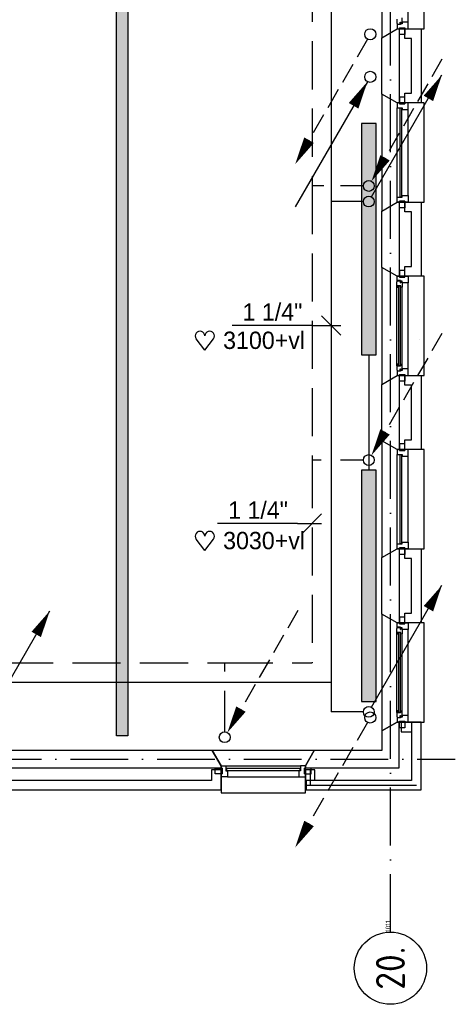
# Model space of a CAD drawing. Extents: x -39327 to 109237, y 358172 to 442272.
# Tile 59 of 96: x 84860 to 89381, y 368847 to 379072. Entities that reach past the tile are written whole.
import ezdxf
from ezdxf.enums import TextEntityAlignment as Align

# ---------------------------------------------------------------- set-up
doc = ezdxf.new("R2010")
doc.units = 0
doc.header["$LTSCALE"] = 100
for name, pattern in [('2322107', [2000, 1000, 1000]), ('2322108', [7, 5, -2]), ('DASHDOT', [9, 6, -1.5, 0, -1.5])]:
    doc.linetypes.add(name, pattern=pattern)
doc.layers.get('0').update_dxf_attribs({"linetype": 'CONTINUOUS'})
for name, color, linetype in [('AL$1----_ALGEMEEN', 7, 'CONTINUOUS'), ('AL$7----_STRAMIEN', 1, 'DASHDOT'), ('AL21----_BUITENWAND', 4, 'CONTINUOUS'), ('AL21K---_ISOLATIE', 1, 'CONTINUOUS'), ('AL28----_KONSTRUKTIE', 3, 'CONTINUOUS'), ('AL31----_BUITENKOZ', 7, 'CONTINUOUS'), ('ALN-----_BLOCKNAAM', 2, 'CONTINUOUS'), ('ALXA3---_VOLZWART', 14, 'CONTINUOUS'), ('KABELGOOT1', 8, 'CONTINUOUS'), ('WL561---', 4, 'CONTINUOUS'), ('WL561---_AANVOER', 4, 'CONTINUOUS'), ('WL561---_RETOUR', 4, 'CONTINUOUS'), ('WL570---', 3, 'CONTINUOUS'), ('WM561---', 1, 'CONTINUOUS'), ('WM570---', 1, 'CONTINUOUS')]:
    doc.layers.add(name, color=color, linetype=linetype)
doc.styles.add('BURO-018', font='BUROFONT.shx', dxfattribs={"height": 180})
doc.styles.get("Standard").update_dxf_attribs({"font": 'ISOCP'})

# ---------------------------------------------------------------- blocks, each defined once
blk = doc.blocks.new('1011')
at = {"layer": 'AL$7----_STRAMIEN', "color": 7, "linetype": 'CONTINUOUS'}
blk.add_circle((-750, 0), 750, dxfattribs=at)
at = {"layer": 'ALN-----_BLOCKNAAM', "linetype": 'CONTINUOUS'}
blk.add_text('1011', height=100, dxfattribs=at).set_placement((0, 0))
blk = doc.blocks.new('2322401')
at = {"color": 0, "linetype": 'CONTINUOUS'}
for p, q in [((-0.5, 0.5, 1), (-0.5, 0.5)), ((-0.5, 0.5, 1), (-0.5, -0.5, 1)), ((0.5, 0.5, 1), (-0.5, 0.5, 1)), ((0.5, 0.5), (-0.5, 0.5)), ((-0.5, 0.5), (-0.5, -0.5)), ((0.5, 0.5, 1), (0.5, 0.5)), ((0.5, -0.5, 1), (0.5, 0.5, 1)), ((0.5, -0.5), (0.5, 0.5)), ((-0.5, -0.5, 1), (-0.5, -0.5)), ((-0.5, -0.5, 1), (0.5, -0.5, 1)), ((-0.5, -0.5), (0.5, -0.5)), ((0.5, -0.5, 1), (0.5, -0.5))]:
    blk.add_line(p, q, dxfattribs=at)
blk = doc.blocks.new('CVHATCH1')
at = {"color": 0, "linetype": 'CONTINUOUS'}
blk.add_solid([(-0.5, -0.5), (0.5, -0.5), (-0.5, 0.5), (0.5, 0.5)], dxfattribs=at)
blk = doc.blocks.new('LDV2108')
at = {"color": 0, "linetype": 'CONTINUOUS'}
for p, q in [((-0.25, -0.433), (-1.187, -2.057)), ((-1.562, -2.706), (-2.5, -4.33)), ((-2.875, -4.98), (-3.812, -6.603)), ((-4.187, -7.253), (-5.125, -8.877)), ((-5.5, -9.526), (-6.437, -11.15))]:
    blk.add_line(p, q, dxfattribs=at)
blk.add_lwpolyline([(-6.75, -11.691, 0, 1, 0), (-5.5, -9.526, 1, 1, 0)], format="xyseb", dxfattribs=at)
blk.add_circle((0, 0), 0.5, dxfattribs=at)
blk = doc.blocks.new('LDV4107')
at = {"color": 0, "linetype": 'CONTINUOUS'}
blk.add_line((-0.25, -0.433), (-6.75, -11.691), dxfattribs=at)
blk.add_lwpolyline([(-0.25, -0.433, 0, 1, 0), (-1.5, -2.598, 1, 1, 0)], format="xyseb", dxfattribs=at)
blk.add_circle((0, 0), 0.5, dxfattribs=at)
blk = doc.blocks.new('LDV1107')
at = {"color": 0, "linetype": 'CONTINUOUS'}
blk.add_line((0.25, 0.433), (6.75, 11.691), dxfattribs=at)
blk.add_lwpolyline([(6.75, 11.691, 0, 1, 0), (5.5, 9.526, 1, 1, 0)], format="xyseb", dxfattribs=at)
blk.add_circle((0, 0), 0.5, dxfattribs=at)
blk = doc.blocks.new('LDV3108')
at = {"color": 0, "linetype": 'CONTINUOUS'}
for p, q in [((6.75, 11.691), (5.813, 10.068)), ((5.438, 9.418), (4.5, 7.794)), ((4.125, 7.145), (3.188, 5.521)), ((2.813, 4.871), (1.875, 3.248)), ((1.5, 2.598), (0.563, 0.974))]:
    blk.add_line(p, q, dxfattribs=at)
blk.add_lwpolyline([(0.25, 0.433, 0, 1, 0), (1.5, 2.598, 1, 1, 0)], format="xyseb", dxfattribs=at)
blk.add_circle((0, 0), 0.5, dxfattribs=at)
blk = doc.blocks.new('*U239', base_point=(82484, 375897))
at = {"color": 0, "linetype": 'CONTINUOUS'}
for p, q in [((82384, 375997), (82584, 375797)), ((82284, 375897), (81454, 375897)), ((82284, 375897), (82584, 375897))]:
    blk.add_line(p, q, dxfattribs=at)
at = {"color": 0, "linetype": 'CONTINUOUS', "style": 'BURO-018'}
blk.add_text('1 1/4"', height=180, dxfattribs=at).set_placement((82184, 375947), align=Align.RIGHT)
blk = doc.blocks.new('HART')
at = {"color": 1}
for q in [(-39.7, 52.4), (39.7, 52.4)]:
    blk.add_line((0, 0), q, dxfattribs=at)
for centre, start, end in [((-22.1, 65.7), 0, 217.1867), ((22.1, 65.7), 322.8133, 180)]:
    blk.add_arc(centre, 22.1, start, end, dxfattribs=at)
blk = doc.blocks.new('*U240', base_point=(82284, 373839))
at = {"color": 0, "linetype": 'CONTINUOUS'}
for p, q in [((82384, 373939), (82184, 373739)), ((82134, 373839), (81304, 373839)), ((82134, 373839), (82384, 373839))]:
    blk.add_line(p, q, dxfattribs=at)
at = {"color": 0, "linetype": 'CONTINUOUS', "style": 'BURO-018'}
blk.add_text('1 1/4"', height=180, dxfattribs=at).set_placement((82034, 373889), align=Align.RIGHT)
blk = doc.blocks.new('A$C6E6F3BC9')
at = {"layer": 'KABELGOOT1'}
h = blk.add_hatch(dxfattribs=at)
h.set_pattern_fill('DOTS', color=256, scale=20, style=0)
h.set_pattern_definition([(0, (-2505.993, 85430.135), (15.875, 31.75), [0, -31.75])])
h.paths.add_polyline_path([(77867, 9711), (77748, 9711), (77748, 116), (77867, 116)])
for p, q in [((77867, 12936, 3650), (77867, 111, 3650)), ((77747, 111, 3650), (77747, 9638, 3650)), ((77867, 111, 3650), (77747, 111, 3650))]:
    blk.add_line(p, q, dxfattribs=at)

msp = doc.modelspace()

# ---------------------------------------------------------------- linework, layer by layer
at = {"layer": 'AL$1----_ALGEMEEN', "color": 8}
msp.add_line((89008, 375752.8), (89008, 375752.8), dxfattribs=at)
at = {"layer": 'AL$7----_STRAMIEN', "color": 1}
for p, q in [((88708, 369596.9), (88708, 438822.2)), ((70984.2, 371392.8), (89381.3, 371392.8))]:
    msp.add_line(p, q, dxfattribs=at)
at = {"layer": 'AL21----_BUITENWAND', "color": 8}
for p, q in [((88859, 378877.8), (88859, 378977.8)), ((88859, 378977.8), (89028, 378977.8)), ((89028, 378977.8), (89028, 378207.8)), ((88928, 378877.8), (88859, 378877.8)), ((88928, 378307.8), (88928, 378877.8)), ((88859, 378307.8), (88928, 378307.8)), ((88859, 378207.8), (88859, 378307.8)), ((89028, 378207.8), (88859, 378207.8)), ((88859, 377077.8), (88859, 377177.8)), ((88859, 377177.8), (89028, 377177.8)), ((89028, 377177.8), (89028, 376407.8)), ((88928, 377077.8), (88859, 377077.8)), ((88928, 376507.8), (88928, 377077.8)), ((88859, 376507.8), (88928, 376507.8)), ((88859, 376407.8), (88859, 376507.8)), ((89028, 376407.8), (88859, 376407.8)), ((88859, 375277.8), (88859, 375377.8)), ((88859, 375377.8), (89028, 375377.8)), ((89028, 375377.8), (89028, 374607.8)), ((88928, 375277.8), (88859, 375277.8)), ((88928, 374707.8), (88928, 375277.8)), ((88859, 374707.8), (88928, 374707.8)), ((88859, 374607.8), (88859, 374707.8)), ((89028, 374607.8), (88859, 374607.8)), ((88859, 373477.8), (88859, 373577.8)), ((88859, 373577.8), (89028, 373577.8)), ((89028, 373577.8), (89028, 372807.8)), ((88928, 373477.8), (88859, 373477.8)), ((88928, 372907.8), (88928, 373477.8)), ((88859, 372907.8), (88928, 372907.8)), ((88859, 372807.8), (88859, 372907.8)), ((89028, 372807.8), (88859, 372807.8)), ((89028, 371777.8), (88818, 371777.8)), ((88818, 371777.8), (88818, 371677.8)), ((89028, 371777.8), (88928, 371777.8)), ((88928, 371777.8), (88928, 371172.8)), ((88928, 371777.8), (88928, 371172.8)), ((89028, 371777.8), (88928, 371777.8)), ((89028, 371072.8), (89028, 371777.8)), ((89028, 371072.8), (89028, 371777.8)), ((89028, 371072.8), (89028, 371777.8)), ((88818, 371677.8), (88928, 371677.8)), ((88928, 371677.8), (88928, 371172.8)), ((86850, 371282.8), (86850, 371172.8)), ((86950, 371282.8), (86850, 371282.8)), ((86950, 371072.8), (86950, 371282.8)), ((87825, 371282.8), (87825, 371072.8)), ((87925, 371282.8), (87825, 371282.8)), ((87925, 371172.8), (87925, 371282.8)), ((86850, 371172.8), (84543, 371172.8)), ((88928, 371172.8), (87833, 371172.8)), ((87833, 371172.8), (87833, 371072.8)), ((88928, 371172.8), (87833, 371172.8)), ((87833, 371172.8), (87833, 371072.8)), ((88928, 371172.8), (87925, 371172.8)), ((84443, 371072.8), (86950, 371072.8)), ((87825, 371072.8), (89028, 371072.8)), ((87833, 371072.8), (89028, 371072.8)), ((87833, 371072.8), (89028, 371072.8))]:
    msp.add_line(p, q, dxfattribs=at)
at = {"layer": 'AL21K---_ISOLATIE', "color": 8, "linetype": 'CONTINUOUS'}
for p, q in [((88798, 378877.8), (88798, 378307.8)), ((88798, 377077.8), (88798, 376507.8)), ((88798, 375277.8), (88798, 374707.8)), ((88798, 373477.8), (88798, 372907.8))]:
    msp.add_line(p, q, dxfattribs=at)
at = {"layer": 'AL28----_KONSTRUKTIE', "color": 8}
for p, q in [((88618, 378885.4), (88778, 378977.8)), ((88778, 378977.8), (88798, 378977.8)), ((88798, 378977.8), (88798, 378207.8)), ((88618, 378300.1), (88618, 378885.4)), ((88778, 378207.8), (88618, 378300.1)), ((88798, 378207.8), (88778, 378207.8)), ((88618, 377085.4), (88778, 377177.8)), ((88778, 377177.8), (88798, 377177.8)), ((88798, 377177.8), (88798, 376407.8)), ((88618, 376500.1), (88618, 377085.4)), ((88778, 376407.8), (88618, 376500.1)), ((88798, 376407.8), (88778, 376407.8)), ((88618, 375285.4), (88778, 375377.8)), ((88778, 375377.8), (88798, 375377.8)), ((88798, 375377.8), (88798, 374607.8)), ((88618, 374700.1), (88618, 375285.4)), ((88778, 374607.8), (88618, 374700.1)), ((88798, 374607.8), (88778, 374607.8)), ((88618, 373485.4), (88778, 373577.8)), ((88778, 373577.8), (88798, 373577.8)), ((88798, 373577.8), (88798, 372807.8)), ((88618, 372900.1), (88618, 373485.4)), ((88778, 372807.8), (88618, 372900.1)), ((88798, 372807.8), (88778, 372807.8)), ((86857.6, 371482.8), (84527.4, 371482.8)), ((86950, 371322.8), (86857.6, 371482.8)), ((84435, 371302.8), (86950, 371302.8)), ((86950, 371302.8), (86950, 371322.8))]:
    msp.add_line(p, q, dxfattribs=at)
at = {"layer": 'AL28----_KONSTRUKTIE', "color": 8, "linetype": 'CONTINUOUS'}
for p, q in [((88778, 371777.8), (88618, 371685.4)), ((88798, 371777.8), (88778, 371777.8)), ((88798, 371302.8), (88798, 371777.8)), ((88618, 371685.4), (88618, 371482.8)), ((87917.4, 371482.8), (87825, 371322.8)), ((88618, 371482.8), (87917.4, 371482.8)), ((87825, 371322.8), (87825, 371302.8)), ((87825, 371302.8), (88798, 371302.8))]:
    msp.add_line(p, q, dxfattribs=at)
at = {"layer": 'AL31----_BUITENKOZ', "color": 8}
for p, q in [((88618, 380100.1), (88618, 378885.4)), ((89058, 378977.8), (89058, 380007.8)), ((88892, 379044.8), (88892, 379940.8)), ((88775, 379077), (88775, 379034.5)), ((88829, 379044.8), (88829, 379091.9)), ((88618, 378885.4), (88778, 378977.8)), ((88775, 379034.5), (88779.2, 379032)), ((88814, 379021.8), (88778, 379021.8)), ((88778, 379021.8), (88778, 378977.8)), ((88778, 378977.8), (89058, 378977.8)), ((88778, 378977.8), (88803, 378977.8)), ((88779.2, 379032), (88779.2, 379025)), ((88779.2, 379025), (88809, 379025)), ((88803, 378987.8), (88859, 378987.8)), ((88803, 378916.8), (88803, 378987.8)), ((88803, 378977.8), (88803, 378987.8)), ((88803, 378987.8), (88859, 378987.8)), ((88809, 379025), (88809, 379047.5)), ((88809, 379047.5), (88814, 379047.5)), ((88814, 379047.5), (88814, 379039.5)), ((88814, 379039.5), (88829, 379039.5)), ((88829, 379027.8), (88814, 379027.8)), ((88814, 379027.8), (88814, 379021.8)), ((88892, 379044.8), (88829, 379044.8)), ((88829, 379044.8), (88829, 379027.8)), ((88829, 379039.5), (88829, 379044.8)), ((88859, 378987.8), (88859, 378916.8)), ((88859, 378987.8), (88859, 378977.8)), ((88859, 378977.8), (88892, 378977.8)), ((88892, 378977.8), (88892, 379044.8)), ((88859, 378916.8), (88803, 378916.8)), ((88778, 378207.8), (88618, 378300.1)), ((88618, 378300.1), (88618, 377085.4)), ((88859, 378268.8), (88803, 378268.8)), ((88803, 378268.8), (88803, 378197.8)), ((88859, 378197.8), (88859, 378268.8)), ((89058, 378207.8), (88778, 378207.8)), ((88778, 377227.8), (88778, 378157.8)), ((88803, 378197.8), (88859, 378197.8)), ((88892, 377244.8), (88892, 378140.8)), ((89058, 377177.8), (89058, 378207.8)), ((88618, 377085.4), (88778, 377177.8)), ((88778, 377177.8), (89058, 377177.8)), ((88803, 377187.8), (88859, 377187.8)), ((88803, 377116.8), (88803, 377187.8)), ((88859, 377116.8), (88803, 377116.8)), ((88859, 377187.8), (88859, 377116.8)), ((88778, 376407.8), (88618, 376500.1)), ((88618, 376500.1), (88618, 375285.4)), ((89058, 376407.8), (88778, 376407.8)), ((88778, 376407.8), (88803, 376407.8)), ((88778, 376363.8), (88778, 376407.8)), ((88859, 376468.8), (88803, 376468.8)), ((88803, 376468.8), (88803, 376397.8)), ((88803, 376407.8), (88803, 376397.8)), ((88803, 376397.8), (88859, 376397.8)), ((88803, 376397.8), (88859, 376397.8)), ((88859, 376397.8), (88859, 376468.8)), ((88859, 376397.8), (88859, 376407.8)), ((88859, 376407.8), (88892, 376407.8)), ((88892, 376407.8), (88892, 376340.8)), ((89058, 375377.8), (89058, 376407.8)), ((88775, 376351.1), (88779.2, 376353.5)), ((88775, 376308.6), (88775, 376351.1)), ((88816, 376308.6), (88775, 376308.6)), ((88775, 375477), (88775, 376308.6)), ((88777.3, 376308.6), (88790.8, 376308.6)), ((88777.3, 376291.6), (88777.3, 376308.6)), ((88790.8, 376291.6), (88777.3, 376291.6)), ((88814, 376363.8), (88778, 376363.8)), ((88779.2, 376353.5), (88779.2, 376360.6)), ((88779.2, 376360.6), (88809, 376360.6)), ((88790.8, 376308.6), (88790.8, 376291.6)), ((88809, 376360.6), (88809, 376338.1)), ((88809, 376338.1), (88814, 376338.1)), ((88814, 376357.8), (88814, 376363.8)), ((88829, 376357.8), (88814, 376357.8)), ((88814, 376338.1), (88814, 376346.1)), ((88814, 376346.1), (88829, 376346.1)), ((88816, 376291.6), (88816, 376308.6)), ((88829, 376293.6), (88816, 376291.6)), ((88829, 376340.8), (88829, 376357.8)), ((88829, 376346.1), (88829, 376340.8)), ((88892, 376340.8), (88829, 376340.8)), ((88829, 376340.8), (88829, 376293.6)), ((88829, 375491.9), (88829, 376293.6)), ((88892, 375444.8), (88892, 376340.8)), ((88816, 375477), (88775, 375477)), ((88775, 375477), (88775, 375434.5)), ((88790.8, 375494), (88777.3, 375494)), ((88777.3, 375494), (88777.3, 375477)), ((88777.3, 375477), (88790.8, 375477)), ((88790.8, 375477), (88790.8, 375494)), ((88829, 375491.9), (88816, 375494)), ((88816, 375494), (88816, 375477)), ((88829, 375444.8), (88829, 375491.9)), ((88618, 375285.4), (88778, 375377.8)), ((88775, 375434.5), (88779.2, 375432)), ((88814, 375421.8), (88778, 375421.8)), ((88778, 375421.8), (88778, 375377.8)), ((88778, 375377.8), (89058, 375377.8)), ((88778, 375377.8), (88803, 375377.8)), ((88779.2, 375432), (88779.2, 375425)), ((88779.2, 375425), (88809, 375425)), ((88803, 375387.8), (88859, 375387.8)), ((88803, 375316.8), (88803, 375387.8)), ((88803, 375377.8), (88803, 375387.8)), ((88803, 375387.8), (88859, 375387.8)), ((88809, 375425), (88809, 375447.5)), ((88809, 375447.5), (88814, 375447.5)), ((88814, 375447.5), (88814, 375439.5)), ((88814, 375439.5), (88829, 375439.5)), ((88829, 375427.8), (88814, 375427.8)), ((88814, 375427.8), (88814, 375421.8)), ((88892, 375444.8), (88829, 375444.8)), ((88829, 375444.8), (88829, 375427.8)), ((88829, 375439.5), (88829, 375444.8)), ((88859, 375387.8), (88859, 375316.8)), ((88859, 375387.8), (88859, 375377.8)), ((88859, 375377.8), (88892, 375377.8)), ((88892, 375377.8), (88892, 375444.8)), ((88859, 375316.8), (88803, 375316.8)), ((88778, 374607.8), (88618, 374700.1)), ((88618, 374700.1), (88618, 373485.4)), ((88859, 374668.8), (88803, 374668.8)), ((88803, 374668.8), (88803, 374597.8)), ((88859, 374597.8), (88859, 374668.8)), ((89058, 374607.8), (88778, 374607.8)), ((88778, 373627.8), (88778, 374557.8)), ((88803, 374597.8), (88859, 374597.8)), ((89058, 373577.8), (89058, 374607.8)), ((88892, 373644.8), (88892, 374540.8)), ((88618, 373485.4), (88778, 373577.8)), ((88778, 373577.8), (89058, 373577.8)), ((88803, 373587.8), (88859, 373587.8)), ((88803, 373516.8), (88803, 373587.8)), ((88859, 373587.8), (88859, 373516.8)), ((88859, 373516.8), (88803, 373516.8)), ((88778, 372807.8), (88618, 372900.1)), ((88618, 372900.1), (88618, 371685.4)), ((88859, 372868.8), (88803, 372868.8)), ((88803, 372868.8), (88803, 372797.8)), ((88859, 372797.8), (88859, 372868.8)), ((88775, 372751.1), (88779.2, 372753.5)), ((88775, 372708.6), (88775, 372751.1)), ((89058, 372807.8), (88778, 372807.8)), ((88778, 372807.8), (88803, 372807.8)), ((88778, 372763.8), (88778, 372807.8)), ((88814, 372763.8), (88778, 372763.8)), ((88779.2, 372753.5), (88779.2, 372760.6)), ((88779.2, 372760.6), (88809, 372760.6)), ((88803, 372807.8), (88803, 372797.8)), ((88803, 372797.8), (88859, 372797.8)), ((88803, 372797.8), (88859, 372797.8)), ((88809, 372760.6), (88809, 372738.1)), ((88809, 372738.1), (88814, 372738.1)), ((88814, 372757.8), (88814, 372763.8)), ((88829, 372757.8), (88814, 372757.8)), ((88814, 372738.1), (88814, 372746.1)), ((88814, 372746.1), (88829, 372746.1)), ((88829, 372740.8), (88829, 372757.8)), ((88829, 372746.1), (88829, 372740.8)), ((88892, 372740.8), (88829, 372740.8)), ((88829, 372740.8), (88829, 372693.6)), ((88859, 372797.8), (88859, 372807.8)), ((88859, 372807.8), (88892, 372807.8)), ((88892, 372807.8), (88892, 372740.8)), ((88892, 371844.8), (88892, 372740.8)), ((89058, 371777.8), (89058, 372807.8)), ((88816, 372708.6), (88775, 372708.6)), ((88775, 371877), (88775, 372708.6)), ((88777.3, 372708.6), (88790.8, 372708.6)), ((88777.3, 372691.6), (88777.3, 372708.6)), ((88790.8, 372691.6), (88777.3, 372691.6)), ((88790.8, 372708.6), (88790.8, 372691.6)), ((88816, 372691.6), (88816, 372708.6)), ((88829, 372693.6), (88816, 372691.6)), ((88829, 371891.9), (88829, 372693.6)), ((88790.8, 371894), (88777.3, 371894)), ((88777.3, 371894), (88777.3, 371877)), ((88790.8, 371877), (88790.8, 371894)), ((88829, 371891.9), (88816, 371894)), ((88816, 371894), (88816, 371877)), ((88816, 371877), (88775, 371877)), ((88775, 371877), (88775, 371834.5)), ((88775, 371834.5), (88779.2, 371832)), ((88777.3, 371877), (88790.8, 371877)), ((88814, 371821.8), (88778, 371821.8)), ((88778, 371821.8), (88778, 371777.8)), ((88779.2, 371832), (88779.2, 371825)), ((88779.2, 371825), (88809, 371825)), ((88809, 371825), (88809, 371847.5)), ((88809, 371847.5), (88814, 371847.5)), ((88814, 371847.5), (88814, 371839.5)), ((88814, 371839.5), (88829, 371839.5)), ((88829, 371827.8), (88814, 371827.8)), ((88814, 371827.8), (88814, 371821.8)), ((88829, 371844.8), (88829, 371891.9)), ((88892, 371844.8), (88829, 371844.8)), ((88829, 371844.8), (88829, 371827.8)), ((88829, 371839.5), (88829, 371844.8)), ((88892, 371777.8), (88892, 371844.8)), ((88618, 371685.4), (88778, 371777.8)), ((88778, 371777.8), (89058, 371777.8)), ((88778, 371777.8), (88803, 371777.8)), ((88803, 371787.8), (88859, 371787.8)), ((88803, 371716.8), (88803, 371787.8)), ((88803, 371777.8), (88803, 371787.8)), ((88803, 371787.8), (88859, 371787.8)), ((88859, 371716.8), (88803, 371716.8)), ((88859, 371787.8), (88859, 371716.8)), ((88859, 371787.8), (88859, 371777.8)), ((88859, 371777.8), (88892, 371777.8)), ((87917.4, 371482.8), (86857.6, 371482.8)), ((86857.6, 371482.8), (86950, 371322.8)), ((87825, 371322.8), (87917.4, 371482.8)), ((86889, 371241.8), (86889, 371297.8)), ((86889, 371297.8), (86960, 371297.8)), ((86950, 371322.8), (86950, 371042.8)), ((86960, 371297.8), (86960, 371241.8)), ((87000, 371322.8), (87775, 371322.8)), ((87815, 371297.8), (87815, 371241.8)), ((87886, 371297.8), (87815, 371297.8)), ((87825, 371042.8), (87825, 371322.8)), ((87886, 371241.8), (87886, 371297.8)), ((86960, 371241.8), (86889, 371241.8)), ((87017, 371208.8), (87758, 371208.8)), ((87815, 371241.8), (87886, 371241.8)), ((86950, 371042.8), (87825, 371042.8))]:
    msp.add_line(p, q, dxfattribs=at)
at = {"layer": 'AL31----_BUITENKOZ', "color": 8, "linetype": 'CONTINUOUS'}
for p, q in [((88803, 378207.8), (88778, 378207.8)), ((88778, 378207.8), (88778, 378157.8)), ((88778, 378157.8), (88778, 378157.8)), ((88778, 378157.8), (88829, 378157.8)), ((88803, 378197.8), (88803, 378207.8)), ((88803, 378207.8), (88803, 378207.8)), ((88859, 378197.8), (88803, 378197.8)), ((88825, 378152.8), (88804, 378152.8)), ((88804, 378152.8), (88804, 377232.8)), ((88825, 377232.8), (88825, 378152.8)), ((88829, 378157.8), (88829, 378140.8)), ((88829, 378140.8), (88892, 378140.8)), ((88892, 378207.8), (88859, 378207.8)), ((88859, 378207.8), (88859, 378197.8)), ((88892, 378140.8), (88892, 378207.8)), ((88892, 378140.8), (88892, 378140.8)), ((88892, 378140.8), (88892, 378140.8)), ((88892, 378140.8), (88892, 378140.8)), ((88892, 378140.8), (88892, 378140.8)), ((88778, 377227.8), (88778, 377227.8)), ((88778, 377227.8), (88829, 377227.8)), ((88778, 377177.8), (88778, 377227.8)), ((88804, 377232.8), (88825, 377232.8)), ((88829, 377227.8), (88829, 377244.8)), ((88829, 377244.8), (88892, 377244.8)), ((88892, 377244.8), (88892, 377244.8)), ((88892, 377244.8), (88892, 377244.8)), ((88892, 377244.8), (88892, 377244.8)), ((88892, 377244.8), (88892, 377244.8)), ((88892, 377244.8), (88892, 377177.8)), ((88803, 377177.8), (88778, 377177.8)), ((88859, 377187.8), (88803, 377187.8)), ((88803, 377187.8), (88803, 377177.8)), ((88803, 377177.8), (88803, 377177.8)), ((88859, 377177.8), (88859, 377187.8)), ((88892, 377177.8), (88859, 377177.8)), ((88814, 376306.6), (88793, 376306.6)), ((88793, 376306.6), (88793, 375479)), ((88814, 375479), (88814, 376306.6)), ((88793, 375479), (88814, 375479)), ((88803, 374607.8), (88778, 374607.8)), ((88778, 374607.8), (88778, 374557.8)), ((88778, 374557.8), (88778, 374557.8)), ((88778, 374557.8), (88829, 374557.8)), ((88803, 374597.8), (88803, 374607.8)), ((88803, 374607.8), (88803, 374607.8)), ((88859, 374597.8), (88803, 374597.8)), ((88825, 374552.8), (88804, 374552.8)), ((88804, 374552.8), (88804, 373632.8)), ((88825, 373632.8), (88825, 374552.8)), ((88829, 374557.8), (88829, 374540.8)), ((88892, 374607.8), (88859, 374607.8)), ((88859, 374607.8), (88859, 374597.8)), ((88892, 374540.8), (88892, 374607.8)), ((88829, 374540.8), (88892, 374540.8)), ((88892, 374540.8), (88892, 374540.8)), ((88892, 374540.8), (88892, 374540.8)), ((88892, 374540.8), (88892, 374540.8)), ((88892, 374540.8), (88892, 374540.8)), ((88804, 373632.8), (88825, 373632.8)), ((88829, 373627.8), (88829, 373644.8)), ((88829, 373644.8), (88892, 373644.8)), ((88892, 373644.8), (88892, 373644.8)), ((88892, 373644.8), (88892, 373644.8)), ((88892, 373644.8), (88892, 373644.8)), ((88892, 373644.8), (88892, 373644.8)), ((88892, 373644.8), (88892, 373577.8)), ((88778, 373627.8), (88778, 373627.8)), ((88778, 373627.8), (88829, 373627.8)), ((88778, 373577.8), (88778, 373627.8)), ((88803, 373577.8), (88778, 373577.8)), ((88859, 373587.8), (88803, 373587.8)), ((88803, 373587.8), (88803, 373577.8)), ((88803, 373577.8), (88803, 373577.8)), ((88859, 373577.8), (88859, 373587.8)), ((88892, 373577.8), (88859, 373577.8)), ((88814, 372706.6), (88793, 372706.6)), ((88793, 372706.6), (88793, 371879)), ((88814, 371879), (88814, 372706.6)), ((88793, 371879), (88814, 371879)), ((86950, 371297.8), (86950, 371322.8)), ((86950, 371322.8), (87000, 371322.8)), ((86960, 371297.8), (86950, 371297.8)), ((86950, 371297.8), (86950, 371297.8)), ((86960, 371241.8), (86960, 371297.8)), ((87000, 371322.8), (87000, 371322.8)), ((87000, 371322.8), (87000, 371271.8)), ((87005, 371296.8), (87005, 371275.8)), ((87770, 371296.8), (87005, 371296.8)), ((87770, 371275.8), (87770, 371296.8)), ((87775, 371322.8), (87775, 371322.8)), ((87775, 371322.8), (87775, 371271.8)), ((87825, 371322.8), (87775, 371322.8)), ((87815, 371241.8), (87815, 371297.8)), ((87815, 371297.8), (87825, 371297.8)), ((87825, 371297.8), (87825, 371322.8)), ((87825, 371297.8), (87825, 371297.8)), ((86950, 371208.8), (86950, 371241.8)), ((86950, 371241.8), (86960, 371241.8)), ((87017, 371208.8), (86950, 371208.8)), ((87000, 371271.8), (87017, 371271.8)), ((87005, 371275.8), (87770, 371275.8)), ((87017, 371271.8), (87017, 371208.8)), ((87017, 371208.8), (87017, 371208.8)), ((87017, 371208.8), (87017, 371208.8)), ((87017, 371208.8), (87017, 371208.8)), ((87017, 371208.8), (87017, 371208.8)), ((87775, 371271.8), (87758, 371271.8)), ((87758, 371271.8), (87758, 371208.8)), ((87758, 371208.8), (87758, 371208.8)), ((87758, 371208.8), (87758, 371208.8)), ((87758, 371208.8), (87758, 371208.8)), ((87758, 371208.8), (87758, 371208.8)), ((87758, 371208.8), (87825, 371208.8)), ((87825, 371241.8), (87815, 371241.8)), ((87825, 371208.8), (87825, 371241.8))]:
    msp.add_line(p, q, dxfattribs=at)
at = {"layer": 'ALXA3---_VOLZWART', "color": 8}
for p, q in [((87875, 371282.8), (87875, 371122.8)), ((87833, 371122.8), (88978, 371122.8)), ((87875, 371122.8), (88978, 371122.8))]:
    msp.add_line(p, q, dxfattribs=at)
at = {"layer": 'WL561---_AANVOER', "linetype": '2322107'}
for p, q in [((88094, 380786), (88094, 377183.3)), ((88094, 377183.3), (88094, 372192.5)), ((88427.2, 377183.3), (88094, 377183.3)), ((88483.4, 375592.8), (88483.4, 374392.8)), ((84412.7, 372192.5), (88094, 372192.5)), ((88094, 372192.5), (88094, 371883.7)), ((88427.2, 371883.7), (88094, 371883.7))]:
    msp.add_line(p, q, dxfattribs=at)
at = {"layer": 'WL561---_RETOUR', "linetype": '2322108'}
for p, q in [((87894, 380948.5), (87894, 377345.7)), ((87894, 377345.7), (87894, 374499.2)), ((88015.1, 377345.7), (87894, 377345.7)), ((88427.2, 377345.7), (88189.3, 377345.7)), ((87894, 374499.2), (87894, 372392.5)), ((87990.2, 374499.2), (87894, 374499.2)), ((88427.2, 374499.2), (88189.3, 374499.2)), ((84007.6, 372392.5), (86987.6, 372392.5)), ((86987.6, 372392.5), (87894, 372392.5)), ((86987.6, 372301.5), (86987.6, 372392.5)), ((86987.6, 371676.6), (86987.6, 372102.5))]:
    msp.add_line(p, q, dxfattribs=at)

# ---------------------------------------------------------------- block references
at = {"layer": 'AL$7----_STRAMIEN'}
ref = msp.add_blockref('1011', (88708, 369596.9), dxfattribs=dict(at, xscale=0.5, yscale=0.5, zscale=0.5, rotation=90))
ref.add_attrib('STR-NAAM', '20.', dxfattribs={"color": 3, "linetype": 'CONTINUOUS', "height": 300, "rotation": 90}).set_placement((88708, 369221.9), align=Align.MIDDLE)
at = {"layer": 'WL561---', "xscale": 2400, "yscale": 150, "rotation": 270.0000000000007}
for name, p, zscale in [('2322401', (88483.4, 376792.8), 400), ('CVHATCH1', (88483.4, 376792.8), 2400), ('2322401', (88483.4, 373192.8), 400), ('CVHATCH1', (88483.4, 373192.8), 2400)]:
    msp.add_blockref(name, p, dxfattribs=dict(at, zscale=zscale))
at = {"layer": 'WL561---_AANVOER', "color": 2, "xscale": 112.5, "yscale": 112.5, "zscale": 112.5}
for p in [(88483.4, 377183.3), (88483.4, 371883.7), (84412.7, 371616.7)]:
    msp.add_blockref('LDV1107', p, dxfattribs=at)
at = {"layer": 'WL561---_AANVOER', "color": 7, "xscale": 115.5, "yscale": 115.5, "zscale": 115.5}
msp.add_blockref('LDV4107', (88498.6, 378478.5), dxfattribs=at)
at = {"layer": 'WL561---_RETOUR', "color": 7, "xscale": 115.5, "yscale": 115.5, "zscale": 115.5}
for p in [(88498.6, 378921), (88498.6, 371825.2)]:
    msp.add_blockref('LDV2108', p, dxfattribs=at)
at = {"layer": 'WL561---_RETOUR', "color": 2, "xscale": 112.5, "yscale": 112.5, "zscale": 112.5}
for p in [(88483.4, 377345.7), (88483.4, 374499.2), (86987.6, 371620.4)]:
    msp.add_blockref('LDV3108', p, dxfattribs=at)
at = {"layer": 'WL570---', "color": 1}
msp.add_blockref('A$C6E6F3BC9', (8116, 371524.5), dxfattribs=at)
at = {"layer": 'WM561---'}
for name, p in [('*U239', (88094, 375897)), ('*U240', (87894, 373839.1))]:
    msp.add_blockref(name, p, dxfattribs=at)
at = {"layer": 'WM570---', "xscale": 2.25, "yscale": 2.25, "zscale": 2.25}
for p in [(86782.2, 375640.5), (86782.2, 373560.8)]:
    msp.add_blockref('HART', p, dxfattribs=at)

# ---------------------------------------------------------------- texts
at = {"layer": 'WM570---', "color": 1, "style": 'BURO-018'}
for s, p in [('3100+vl', (86971.6, 375652.7)), ('3030+vl', (86971.6, 373573.1))]:
    msp.add_text(s, height=180, dxfattribs=at).set_placement(p)

doc.saveas('drawing.dxf')
